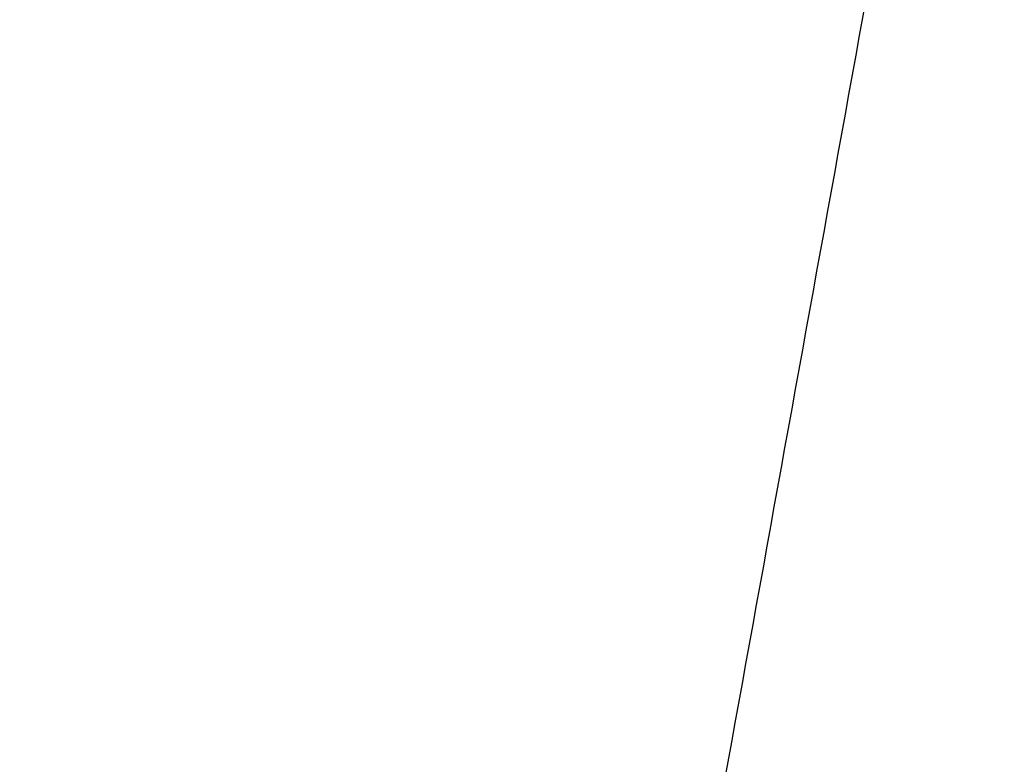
# Model space of a CAD drawing. Header units: millimetres. Extents: x -316 to 136, y -259 to 86.
# Tile 82 of 256: x -118.47 to -116.84, y -244.03 to -242.8. Entities that reach past the tile are written whole.
import ezdxf

# ---------------------------------------------------------------- set-up
doc = ezdxf.new("R2010")
doc.units = ezdxf.units.MM
doc.header["$MEASUREMENT"] = 0
doc.layers.add('IGES level 10000', color=7, linetype='Continuous', true_color=0xa4c1b1)

msp = doc.modelspace()

# ---------------------------------------------------------------- linework, layer by layer
at = {"layer": 'IGES level 10000', "color": 17, "true_color": 0x804040}
msp.add_open_spline([(-149.5466, -244.009, 15.2888), (-149.0285, -243.2056, 14.2967), (-147.8063, -241.3601, 12.5409), (-145.6025, -238.1864, 10.7057), (-143.2398, -234.7994, 9.4276), (-140.8434, -231.2836, 8.4448), (-138.4313, -227.7472, 7.6786), (-136.0157, -224.0994, 7.0615), (-133.5984, -220.4963, 6.5672), (-131.1647, -216.8626, 6.1628), (-128.742, -213.2253, 5.8332), (-126.3094, -209.5779, 5.5624), (-123.8846, -205.9336, 5.3394), (-121.4576, -202.267, 5.1515), (-118.9964, -198.6322, 4.9812), (-116.9405, -195.5493, 4.8482), (-115.6985, -193.6857, 4.7596), (-115.2661, -193.0373, 4.732)], degree=3, knots=[0, 0, 0, 0, 5.198296, 10.396591, 15.594887, 20.793183, 25.991478, 31.189774, 36.38807, 41.586365, 46.784661, 51.982957, 57.181252, 62.379548, 67.577843, 72.776139, 75.547185, 75.547185, 75.547185, 75.547185], dxfattribs=at)
for points in [[(-125.6873, -248.6895, 17.1372), (-124.0756, -240.4928, 14.5405), (-122.4268, -232.1071, 12.5633), (-120.7526, -223.5926, 11.2248), (-119.0655, -215.0121, 10.5348), (-117.3777, -206.4286, 10.4936)], [(-118.3925, -250.0571, 17.1342), (-116.9052, -241.8402, 14.5391), (-115.3837, -233.434, 12.5631), (-113.8388, -224.8987, 11.2252), (-112.2819, -216.2973, 10.5352), (-110.7245, -207.6929, 10.4935)]]:
    msp.add_open_spline(points, degree=5, dxfattribs=at)

doc.saveas('drawing.dxf')
